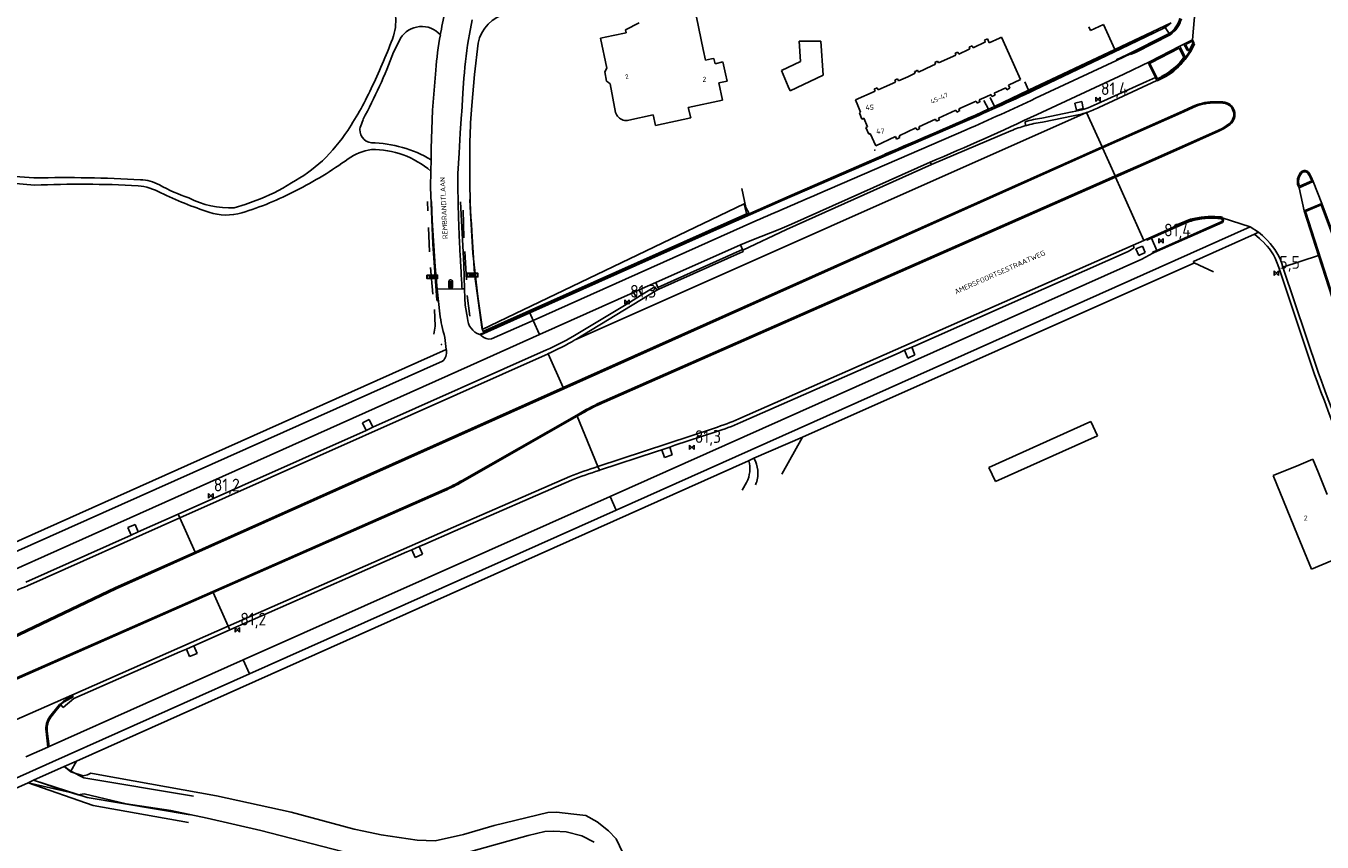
# Model space of a CAD drawing. Extents: x 145741 to 149421, y 457889 to 459999.
# Tile 5 of 84: x 145998 to 146253, y 458281 to 458442. Entities that reach past the tile are written whole.
import ezdxf
from ezdxf.enums import TextEntityAlignment as Align

# ---------------------------------------------------------------- set-up
doc = ezdxf.new("R2010")
doc.units = 0
doc.header["$LTSCALE"] = 4
doc.layers.get('0').update_dxf_attribs({"linetype": 'CONTINUOUS'})
doc.styles.add('ISO', font='ISO')
doc.styles.get("Standard").update_dxf_attribs({"font": 'ISO'})
doc.linetypes.add('RASTER', pattern='A,0.25,-0.25,[150,BLOK.SHX,S=0.25,R=0,X=0,Y=0],-0.25,0.25', length=1)

# ---------------------------------------------------------------- blocks, each defined once
blk = doc.blocks.new('kilometerpaal')
at = {"color": 0}
for p, q in [((-0.44, 0.44), (0.44, -0.44)), ((-0.44, -0.44), (-0.44, 0.44)), ((0.44, 0.44), (-0.44, -0.44)), ((0.44, -0.44), (0.44, 0.44))]:
    blk.add_line(p, q, dxfattribs=at)
at = {"color": 0, "style": 'ISO'}
blk.add_attdef('KILOMETERPAAL', (0.59, 0.87), '', height=2.5, dxfattribs=at)

msp = doc.modelspace()

# ---------------------------------------------------------------- linework, layer by layer
at = {"linetype": 'Continuous'}
for p, q in [((146130.37, 458443.21), (146131.72, 458436.87)), ((146228.47, 458444.9), (146227.99, 458438.79)), ((146080.18, 458440.88), (146079.97, 458439.77)), ((146085.69, 458439.88), (146086.24, 458442.73)), ((146116.43, 458440.72), (146119.11, 458442.11)), ((146116.51, 458440.15), (146116.43, 458440.72)), ((146223.81, 458442.1), (146212.7, 458436.87)), ((146220.41, 458440.13), (146222.6, 458441.18)), ((146222.6, 458441.18), (146223.81, 458442.1)), ((146222.6, 458441.18), (146223.41, 458440.03)), ((146071.45, 458437.71), (146072.13, 458439.07)), ((146086.7, 458431.93), (146087.4, 458438.11)), ((146111.51, 458439.09), (146113.98, 458439.61)), ((146112.74, 458433.2), (146111.51, 458439.09)), ((146113.98, 458439.61), (146116.51, 458440.15)), ((146150.55, 458438.48), (146150.86, 458434.54)), ((146150.83, 458438.48), (146150.55, 458438.48)), ((146154.82, 458438.5), (146150.83, 458438.48)), ((146155.27, 458431.81), (146154.82, 458438.5)), ((146184.81, 458437.23), (146187.23, 458438.35)), ((146187.02, 458438.72), (146187.63, 458438.98)), ((146187.17, 458438.45), (146187.02, 458438.72)), ((146187.23, 458438.35), (146187.17, 458438.45)), ((146187.63, 458438.98), (146187.99, 458438.19)), ((146187.99, 458438.19), (146189.99, 458439.13)), ((146189.99, 458439.13), (146190.42, 458439.33)), ((146190.42, 458439.33), (146191.93, 458435.95)), ((146220.36, 458440.22), (146212.84, 458436.61)), ((146213.99, 458437.05), (146220.41, 458440.13)), ((146215.04, 458435.82), (146223.41, 458440.03)), ((146215.76, 458435.99), (146223.5, 458439.9)), ((146220.41, 458440.13), (146220.36, 458440.22)), ((146223.41, 458440.03), (146223.5, 458439.9)), ((146227.99, 458438.79), (146226.3, 458437.94)), ((146227.89, 458438.5), (146226.6, 458437.84)), ((146227.45, 458436.91), (146228.02, 458438.1)), ((146228.23, 458438.03), (146227.64, 458436.79)), ((146228.01, 458438.27), (146227.89, 458438.5)), ((146228.2, 458438.37), (146227.99, 458438.79)), ((146070.77, 458436.34), (146071.45, 458437.71)), ((146131.72, 458436.87), (146132.16, 458434.79)), ((146177.98, 458434.22), (146181.43, 458435.77)), ((146181.3, 458436.12), (146181.81, 458436.35)), ((146181.36, 458435.97), (146181.3, 458436.12)), ((146181.43, 458435.77), (146181.36, 458435.97)), ((146181.81, 458436.35), (146182, 458435.97)), ((146182, 458435.97), (146183.88, 458436.84)), ((146183.88, 458436.84), (146184.18, 458436.98)), ((146184.04, 458437.34), (146184.63, 458437.6)), ((146184.18, 458436.98), (146184.04, 458437.34)), ((146184.63, 458437.6), (146184.81, 458437.23)), ((146212.84, 458436.61), (146189.07, 458425.55)), ((146191.93, 458435.95), (146194.16, 458430.97)), ((146212.7, 458436.87), (146195.72, 458428.88)), ((146196.83, 458428.85), (146213.99, 458437.05)), ((146212.95, 458434.83), (146215.04, 458435.82)), ((146213, 458434.71), (146215.76, 458435.99)), ((146225.46, 458437.51), (146219.65, 458434.51)), ((146225.34, 458437.15), (146219.77, 458434.28)), ((146226.2, 458435.41), (146225.34, 458437.15)), ((146226.3, 458437.94), (146225.46, 458437.51)), ((146226.44, 458435.52), (146225.46, 458437.51)), ((146226.3, 458437.94), (146226.87, 458436.87)), ((146227.64, 458436.79), (146226.44, 458435.07)), ((146226.6, 458437.84), (146227.07, 458436.97)), ((146112.37, 458432.48), (146112.74, 458433.2)), ((146132.16, 458434.79), (146133.32, 458435.04)), ((146133.32, 458435.04), (146133.78, 458435.13)), ((146133.78, 458435.13), (146134.02, 458434.05)), ((146134.02, 458434.05), (146135.59, 458434.44)), ((146135.59, 458434.44), (146136.07, 458432.11)), ((146150.86, 458434.54), (146147.08, 458432.71)), ((146174.03, 458432.43), (146176.67, 458433.64)), ((146176.67, 458433.64), (146177.4, 458433.97)), ((146177.25, 458434.34), (146177.65, 458434.52)), ((146177.4, 458433.97), (146177.25, 458434.34)), ((146177.65, 458434.52), (146177.81, 458434.59)), ((146177.81, 458434.59), (146177.98, 458434.22)), ((146197.08, 458427.27), (146213, 458434.71)), ((146213, 458434.71), (146212.95, 458434.83)), ((146214.48, 458432.02), (146219.65, 458434.51)), ((146219.43, 458433.91), (146220.67, 458431.38)), ((146219.67, 458434.01), (146221.08, 458431.13)), ((146225.5, 458434.34), (146226.21, 458435.2)), ((146225.69, 458434.17), (146226.44, 458435.07)), ((146079.07, 458432.83), (146078.74, 458428.89)), ((146084.61, 458431.26), (146084.41, 458428.25)), ((146086.16, 458425.86), (146086.7, 458431.93)), ((146112.68, 458430.64), (146112.37, 458432.48)), ((146113.06, 458430.36), (146112.68, 458430.64)), ((146113.39, 458430.13), (146113.06, 458430.36)), ((146136.38, 458430.63), (146134.78, 458430.29)), ((146136.07, 458432.11), (146136.38, 458430.63)), ((146147.08, 458432.71), (146148.44, 458429.61)), ((146148.81, 458428.76), (146155.27, 458431.81)), ((146167.29, 458429.45), (146169.56, 458430.46)), ((146169.42, 458430.85), (146169.95, 458431.09)), ((146169.56, 458430.46), (146169.42, 458430.85)), ((146169.95, 458431.09), (146170.11, 458430.68)), ((146170.11, 458430.68), (146171.95, 458431.52)), ((146171.95, 458431.52), (146173.42, 458432.19)), ((146173.28, 458432.53), (146173.52, 458432.64)), ((146173.42, 458432.19), (146173.28, 458432.53)), ((146173.52, 458432.64), (146173.85, 458432.81)), ((146173.85, 458432.81), (146173.91, 458432.69)), ((146173.91, 458432.69), (146174.03, 458432.43)), ((146194.16, 458430.97), (146191.76, 458429.84)), ((146197.42, 458424.1), (146214.48, 458432.02)), ((146218.93, 458430.59), (146209.22, 458426.2)), ((146220.96, 458430.78), (146209.57, 458425.48)), ((146220.67, 458431.38), (146218.93, 458430.59)), ((146220.67, 458431.38), (146220.96, 458430.78)), ((146220.96, 458430.78), (146221.98, 458431.29)), ((146221.08, 458431.13), (146221.86, 458431.52)), ((146078.74, 458428.89), (146078.46, 458424.93)), ((146084.41, 458428.25), (146084.18, 458424.57)), ((146114.46, 458424.48), (146113.39, 458430.13)), ((146134.78, 458430.29), (146135.52, 458426.91)), ((146148.44, 458429.61), (146148.81, 458428.76)), ((146161.64, 458426.94), (146165.53, 458428.7)), ((146165.37, 458429.07), (146165.8, 458429.25)), ((146165.53, 458428.7), (146165.37, 458429.07)), ((146165.8, 458429.25), (146165.95, 458429.31)), ((146165.95, 458429.31), (146166.14, 458428.94)), ((146166.14, 458428.94), (146167.29, 458429.45)), ((146188.33, 458428.02), (146187.36, 458427.57)), ((146188.44, 458427.74), (146188.33, 458428.02)), ((146189.14, 458427.91), (146188.52, 458427.61)), ((146191.25, 458429.34), (146188.92, 458428.26)), ((146188.92, 458428.26), (146189, 458428.15)), ((146195.72, 458428.88), (146188.99, 458425.64)), ((146189, 458428.15), (146189.14, 458427.91)), ((146191.42, 458428.95), (146191.25, 458429.34)), ((146191.74, 458429.1), (146191.42, 458428.95)), ((146192.03, 458429.24), (146191.74, 458429.1)), ((146191.76, 458429.84), (146192.03, 458429.24)), ((146135.52, 458426.91), (146128.77, 458425.44)), ((146128.77, 458425.44), (146129.25, 458423.43)), ((146162.1, 458425.87), (146161.64, 458426.94)), ((146162.68, 458424.55), (146162.1, 458425.87)), ((146185.43, 458426.7), (146182, 458425.21)), ((146185.6, 458426.33), (146185.43, 458426.7)), ((146185.94, 458426.48), (146185.6, 458426.33)), ((146186.2, 458426.6), (146185.94, 458426.48)), ((146187.36, 458427.57), (146186.02, 458426.96)), ((146186.02, 458426.96), (146186.2, 458426.6)), ((146188.99, 458425.64), (146187.81, 458425.12)), ((146188.52, 458427.61), (146188.44, 458427.74)), ((146189.07, 458425.55), (146188.99, 458425.64)), ((146204.82, 458426.32), (146206.19, 458426.62)), ((146205.12, 458424.95), (146204.82, 458426.32)), ((146206.19, 458426.62), (146206.48, 458425.24)), ((146226.15, 458424.83), (146227.99, 458425.65)), ((146226.24, 458424.63), (146228.08, 458425.45)), ((146231.94, 458426.58), (146233.96, 458426.55)), ((146231.94, 458426.36), (146233.95, 458426.33)), ((146064.23, 458421.66), (146064.78, 458423.13)), ((146078.46, 458424.93), (146078.19, 458417.37)), ((146084.15, 458424.15), (146083.9, 458420.4)), ((146084.18, 458424.57), (146084.15, 458424.15)), ((146106.47, 458379.73), (146207.09, 458424.45)), ((146121.84, 458424.01), (146117.04, 458422.96)), ((146122.29, 458421.93), (146121.84, 458424.01)), ((146129.25, 458423.43), (146122.29, 458421.93)), ((146162.42, 458424.44), (146162.68, 458424.55)), ((146162.93, 458423.18), (146162.42, 458424.44)), ((146163.12, 458423.26), (146162.93, 458423.18)), ((146163.29, 458423.34), (146163.12, 458423.26)), ((146164.03, 458421.66), (146163.29, 458423.34)), ((146167.45, 458416.18), (146187.84, 458425)), ((146177.41, 458423.15), (146174.14, 458421.68)), ((146177.6, 458422.75), (146177.41, 458423.15)), ((146178.19, 458423.04), (146177.6, 458422.75)), ((146181.44, 458424.93), (146178.01, 458423.38)), ((146178.01, 458423.38), (146178.19, 458423.04)), ((146181.62, 458424.54), (146181.44, 458424.93)), ((146182.2, 458424.85), (146181.62, 458424.54)), ((146182, 458425.21), (146182.1, 458425.02)), ((146182.1, 458425.02), (146182.2, 458424.85)), ((146187.84, 458425), (146187.81, 458425.12)), ((146204.33, 458424.62), (146198.31, 458423.39)), ((146204.48, 458423.83), (146198.45, 458422.6)), ((146206.48, 458425.24), (146205.12, 458424.95)), ((146210.21, 458417.73), (146207.09, 458424.45)), ((146210.21, 458417.73), (146226.15, 458424.83)), ((146213.24, 458418.86), (146226.24, 458424.63)), ((146083.9, 458420.4), (146083.65, 458416.5)), ((146147.24, 458407.18), (146182.26, 458422.31)), ((146154.2, 458408.43), (146183.44, 458421.06)), ((146163.7, 458421.52), (146164.03, 458421.66)), ((146164.26, 458420.22), (146163.7, 458421.52)), ((146164.55, 458420.34), (146164.26, 458420.22)), ((146165.69, 458417.94), (146164.55, 458420.34)), ((146173.55, 458421.46), (146170.24, 458419.87)), ((146173.71, 458421.06), (146173.55, 458421.46)), ((146173.94, 458421.16), (146173.71, 458421.06)), ((146174.32, 458421.32), (146173.94, 458421.16)), ((146174.14, 458421.68), (146174.32, 458421.32)), ((146192.24, 458420.89), (146176.64, 458414.23)), ((146195.03, 458422.67), (146195.14, 458421.89)), ((146233.07, 458420.98), (146224.13, 458417.02)), ((146233.17, 458420.78), (146224.21, 458416.82)), ((146233.95, 458421.42), (146233.07, 458420.98)), ((146234.06, 458421.23), (146233.17, 458420.78)), ((146235.23, 458422.31), (146233.95, 458421.42)), ((146235.36, 458422.13), (146234.06, 458421.23)), ((146104.14, 458370.34), (146210.21, 458417.73)), ((146169.56, 458419.72), (146165.69, 458417.94)), ((146169.65, 458419.45), (146169.56, 458419.72)), ((146169.72, 458419.26), (146169.65, 458419.45)), ((146170.37, 458419.57), (146169.72, 458419.26)), ((146170.24, 458419.87), (146170.37, 458419.57)), ((146210.21, 458417.73), (146210.3, 458417.53)), ((146210.3, 458417.53), (146213.24, 458418.86)), ((146078.15, 458415.17), (146078.1, 458412.94)), ((146078.19, 458417.37), (146078.15, 458415.17)), ((146083.65, 458416.5), (146083.39, 458412.5)), ((146104.24, 458370.12), (146209.35, 458417.1)), ((146149.18, 458408.28), (146167.45, 458416.18)), ((146209.35, 458417.1), (146210.3, 458417.53)), ((146210.3, 458417.53), (146212.74, 458411.99)), ((146224.21, 458416.82), (146212.84, 458411.78)), ((146224.13, 458417.02), (146218.35, 458414.47)), ((146078.04, 458409.81), (146078.1, 458412.94)), ((146083.39, 458412.5), (146083.41, 458410.68)), ((146148.07, 458401.47), (146176.64, 458414.23)), ((146176.39, 458414.71), (146149.07, 458402.49)), ((146176.64, 458414.23), (146176.39, 458414.71)), ((146218.35, 458414.47), (146212.74, 458411.99)), ((146249.24, 458412.64), (146249.55, 458412.9)), ((146249.4, 458412.48), (146249.67, 458412.72)), ((146250.95, 458412.54), (146251.19, 458412.1)), ((145989.37, 458412.38), (146000, 458411.61)), ((145990.69, 458411.01), (146000.12, 458410.18)), ((146000, 458411.61), (146000.12, 458411.6)), ((146000.12, 458411.6), (146000.22, 458411.6)), ((146209.21, 458410.43), (146112.18, 458367.73)), ((146212.84, 458411.78), (146112.29, 458367.5)), ((146212.74, 458411.99), (146209.21, 458410.43)), ((146212.74, 458411.99), (146212.84, 458411.78)), ((146212.84, 458411.78), (146218.4, 458399.31)), ((146248.94, 458409.68), (146248.75, 458410.04)), ((146251.74, 458410.91), (146248.94, 458409.68)), ((146249.04, 458409.97), (146248.95, 458410.13)), ((146251.45, 458411.03), (146249.04, 458409.97)), ((146250.76, 458412.43), (146250.99, 458412.01)), ((146250.99, 458412.01), (146251.11, 458411.75)), ((146251.11, 458411.75), (146251.45, 458411.03)), ((146251.19, 458412.1), (146251.32, 458411.84)), ((146251.32, 458411.84), (146251.74, 458410.91)), ((146251.74, 458410.91), (146253.4, 458406.59)), ((146078.52, 458398.66), (146078.04, 458409.81)), ((146140.26, 458404.31), (146149.18, 458408.28)), ((146248.94, 458409.68), (146249.93, 458405.1)), ((146041.54, 458406.4), (146039.42, 458405.69)), ((146043.64, 458407.13), (146041.54, 458406.4)), ((146139.79, 458406.52), (146088.2, 458381.79)), ((146131.93, 458400.39), (146147.24, 458407.18)), ((146140.26, 458404.31), (146139.79, 458406.52)), ((146249.93, 458405.1), (146253.4, 458406.59)), ((146252.77, 458396.31), (146249.93, 458405.1)), ((146250.2, 458404.97), (146253.28, 458406.3)), ((146256.4, 458385.84), (146250.2, 458404.97)), ((146253.28, 458406.3), (146256.57, 458397.53)), ((146253.4, 458406.59), (146256.77, 458397.61)), ((146142.08, 458403.14), (146098.23, 458383.56)), ((146130.61, 458400.02), (146140.26, 458404.31)), ((146149.07, 458402.49), (146146.79, 458401.5)), ((146221.05, 458397.18), (146233.85, 458402.83)), ((146222.73, 458398.14), (146233.74, 458403.02)), ((146226.97, 458403.11), (146224.52, 458402.05)), ((146224.61, 458401.85), (146227.05, 458402.91)), ((146229.75, 458403.52), (146229.81, 458403.53)), ((146233.57, 458403.57), (146232.35, 458403.66)), ((146233.61, 458403.79), (146232.36, 458403.88)), ((146233.74, 458403.52), (146233.57, 458403.57)), ((146233.84, 458403.72), (146233.61, 458403.79)), ((146239.32, 458401.95), (146233.84, 458403.72)), ((146086.72, 458392.72), (146086.2, 458401.15)), ((146131.93, 458400.39), (146097.58, 458385.03)), ((146114.57, 458346.25), (146239.32, 458401.95)), ((146130.61, 458400.02), (146127.9, 458398.79)), ((146139.49, 458397.38), (146148.07, 458401.47)), ((146146.79, 458401.5), (146141.27, 458399.36)), ((146219.82, 458399.95), (146218.9, 458399.54)), ((146218.97, 458399.34), (146219.9, 458399.76)), ((146224.52, 458402.05), (146219.82, 458399.95)), ((146219.9, 458399.76), (146219.82, 458399.95)), ((146219.9, 458399.76), (146224.61, 458401.85)), ((146219.9, 458399.76), (146220.97, 458397.35)), ((146240.17, 458400.51), (146228.15, 458395.15)), ((146239.32, 458401.95), (146240.95, 458400.9)), ((146240.45, 458400.64), (146240.17, 458400.51)), ((146241.19, 458399.67), (146240.17, 458400.51)), ((146240.95, 458400.9), (146240.45, 458400.64)), ((146241.72, 458400.27), (146240.95, 458400.9)), ((146242.74, 458399.27), (146241.72, 458400.27)), ((146079.28, 458387.53), (146078.52, 458398.66)), ((146087.72, 458380.8), (146127.9, 458398.79)), ((146139.02, 458398.43), (146122.38, 458391.02)), ((146139.44, 458397.52), (146122.76, 458390.07)), ((146216.27, 458398.36), (146138.73, 458364.2)), ((146139.06, 458398.44), (146139.02, 458398.43)), ((146141.27, 458399.36), (146139.06, 458398.44)), ((146139.44, 458397.52), (146139.06, 458398.44)), ((146139.49, 458397.38), (146139.44, 458397.52)), ((146139.59, 458397.12), (146139.49, 458397.38)), ((146216.49, 458397.85), (146215.33, 458397.14)), ((146218.4, 458399.31), (146216.27, 458398.36)), ((146216.27, 458398.36), (146216.49, 458397.85)), ((146218.12, 458398.18), (146216.83, 458397.67)), ((146216.83, 458397.67), (146217.41, 458396.35)), ((146218.68, 458396.93), (146218.12, 458398.18)), ((146218.9, 458399.54), (146218.4, 458399.31)), ((146218.9, 458399.54), (146218.97, 458399.34)), ((146220.11, 458396.97), (146220.97, 458397.35)), ((146220.97, 458397.35), (146222.73, 458398.14)), ((146220.97, 458397.35), (146221.05, 458397.18)), ((146242.18, 458398.71), (146241.19, 458399.67)), ((146083.93, 458395.16), (146084.05, 458393.1)), ((146218, 458395.6), (146113.37, 458348.94)), ((146122.94, 458389.68), (146139.59, 458397.12)), ((146151.23, 458360.56), (146228.27, 458394.86)), ((146215.33, 458397.14), (146173.51, 458378.63)), ((146217.41, 458396.35), (146218.68, 458396.93)), ((146220.18, 458396.79), (146218, 458395.6)), ((146220.18, 458396.79), (146220.11, 458396.97)), ((146220.18, 458396.79), (146221.05, 458397.18)), ((146228.27, 458394.86), (146228.15, 458395.15)), ((146245.77, 458394.04), (146252.77, 458396.31)), ((146256.19, 458385.78), (146252.77, 458396.31)), ((146088.2, 458381.79), (146086.72, 458392.72)), ((146251.94, 458373.15), (146245.01, 458393.79)), ((146252.7, 458373.41), (146245.77, 458394.04)), ((146084.27, 458389.75), (146079.37, 458389.7)), ((146079.61, 458387.31), (146079.37, 458389.7)), ((146084.27, 458389.75), (146084.7, 458389.75)), ((146084.7, 458389.75), (146084.8, 458387.97)), ((146117.97, 458389.06), (146119.12, 458389.59)), ((146119.12, 458389.59), (146122.38, 458391.02)), ((146119.58, 458388.58), (146119.12, 458389.59)), ((146122.2, 458390.17), (146119.58, 458388.58)), ((146122.55, 458389.54), (146122.2, 458390.17)), ((146122.38, 458391.02), (146122.76, 458390.07)), ((146122.94, 458389.68), (146122.55, 458389.54)), ((146122.76, 458390.07), (146122.94, 458389.68)), ((146079.61, 458387.31), (146079.28, 458387.53)), ((146079.61, 458387.31), (146079.85, 458384.87)), ((146084.8, 458387.97), (146084.88, 458386.59)), ((146099.48, 458380.76), (146117.97, 458389.06)), ((146117.2, 458387.12), (146106.06, 458380.42)), ((146122.55, 458389.54), (146106.47, 458379.73)), ((146118.62, 458387.98), (146117.2, 458387.12)), ((146118.62, 458387.98), (146117.97, 458389.06)), ((146119.58, 458388.58), (146118.62, 458387.98)), ((146085.3, 458383.99), (146084.88, 458386.59)), ((146097.58, 458385.03), (146087.96, 458380.73)), ((146098.23, 458383.56), (146097.58, 458385.03)), ((146098.23, 458383.56), (146090.07, 458379.92)), ((146098.23, 458383.56), (146098.23, 458383.56)), ((146099.48, 458380.76), (146098.23, 458383.56)), ((146081.15, 458377.86), (146080.87, 458380.22)), ((146085.93, 458374.68), (146099.48, 458380.76)), ((146087.96, 458380.73), (146088.06, 458380.53)), ((146101.16, 458377.02), (146028.72, 458344.72)), ((146035.19, 458357.29), (146081.15, 458377.86)), ((146100.83, 458377.75), (146066.69, 458362.53)), ((146081.18, 458377.62), (146081.15, 458377.86)), ((146101.16, 458377.02), (146104.14, 458370.34)), ((146139.05, 458363.47), (146170.28, 458377.2)), ((146170.28, 458377.2), (146171.29, 458377.68)), ((146171.29, 458377.68), (146172.74, 458378.27)), ((146171.94, 458376.14), (146171.29, 458377.68)), ((146173.37, 458376.81), (146171.94, 458376.14)), ((146173.51, 458378.63), (146172.74, 458378.27)), ((146172.74, 458378.27), (146173.37, 458376.81)), ((145933.75, 458310.12), (146080.42, 458375.55)), ((146007.04, 458339.43), (146085.93, 458374.68)), ((146031.83, 458337.76), (146104.24, 458370.12)), ((146034.48, 458339.22), (146104.14, 458370.34)), ((146064.66, 458363.44), (146066, 458364.08)), ((146066, 458364.08), (146066.69, 458362.53)), ((146106.8, 458364.95), (146084.28, 458352.09)), ((146106.89, 458364.71), (146084.41, 458351.86)), ((146108.69, 458366.03), (146106.8, 458364.95)), ((146108.81, 458365.8), (146106.89, 458364.71)), ((146106.89, 458364.71), (146110.96, 458354.81)), ((146065.36, 458361.93), (146028.4, 458345.46)), ((146064.66, 458363.44), (146065.36, 458361.93)), ((146066.69, 458362.53), (146065.36, 458361.93)), ((146133.9, 458362.38), (146110.96, 458354.81)), ((146126.09, 458358.99), (146134.15, 458361.61)), ((146207.98, 458363.69), (146187.9, 458354.65)), ((146209.28, 458360.87), (146207.98, 458363.69)), ((146125.1, 458358.61), (146126.09, 458358.99)), ((146141.67, 458356.43), (146151.23, 458360.56)), ((146189.21, 458351.85), (146209.28, 458360.87)), ((146035.19, 458357.29), (145972.55, 458329.26)), ((146111.27, 458354.07), (146122.49, 458357.74)), ((146122.49, 458357.74), (146123.54, 458358.1)), ((146123.54, 458358.1), (146125.1, 458358.61)), ((146124.08, 458356.57), (146123.54, 458358.1)), ((146125.6, 458357.11), (146124.08, 458356.57)), ((146125.1, 458358.61), (146125.6, 458357.11)), ((146140.64, 458355.94), (146141.67, 458356.43)), ((146008.4, 458296.87), (146140.64, 458355.94)), ((146110.96, 458354.81), (146111.27, 458354.07)), ((146111.21, 458354.05), (146111.27, 458354.07)), ((146187.9, 458354.65), (146189.21, 458351.85)), ((146248.87, 458355.09), (146243.82, 458353.03)), ((146249.79, 458355.47), (146248.87, 458355.09)), ((146251.64, 458356.23), (146249.79, 458355.47)), ((146252.74, 458353.55), (146251.64, 458356.23)), ((146105.45, 458352.86), (146082.57, 458342.88)), ((146082.89, 458342.15), (146105.76, 458352.12)), ((146243.82, 458353.03), (146248.62, 458341.32)), ((146254.49, 458349.28), (146252.74, 458353.55)), ((146080.71, 458350.28), (146035.18, 458330.24)), ((146080.82, 458350.04), (146035.28, 458330.02)), ((146041.2, 458316.75), (146113.37, 458348.94)), ((146113.37, 458348.94), (146114.57, 458346.25)), ((146042.41, 458314.03), (146114.57, 458346.25)), ((146028.72, 458344.72), (145998.75, 458331.36)), ((146028.4, 458345.46), (146020.54, 458341.95)), ((146028.72, 458344.72), (146028.4, 458345.46)), ((146031.73, 458337.99), (146028.72, 458344.72)), ((146019.13, 458341.32), (145998.43, 458332.09)), ((146019.92, 458343.43), (146018.45, 458342.8)), ((146018.45, 458342.8), (146019.13, 458341.32)), ((146020.54, 458341.95), (146019.13, 458341.32)), ((146020.54, 458341.95), (146019.92, 458343.43)), ((146082.57, 458342.88), (146038.24, 458323.38)), ((146076.89, 458339.55), (146082.89, 458342.15)), ((146248.62, 458341.32), (146251.37, 458334.63)), ((145973.39, 458324.38), (146007.04, 458339.43)), ((146033.89, 458338.96), (146031.73, 458337.99)), ((146033.89, 458338.96), (146034.48, 458339.22)), ((146074.35, 458338.4), (146075.81, 458339.05)), ((146075.81, 458339.05), (146076.89, 458339.55)), ((146075.81, 458339.05), (146076.48, 458337.54)), ((146031.73, 458337.99), (146016.07, 458331)), ((146016.18, 458330.76), (146031.83, 458337.76)), ((146038.56, 458322.66), (146073.39, 458338.02)), ((146073.39, 458338.02), (146074.35, 458338.4)), ((146075.05, 458336.9), (146074.35, 458338.4)), ((146076.48, 458337.54), (146075.05, 458336.9)), ((146251.37, 458334.63), (146255.47, 458336.31)), ((146016.07, 458331), (145940.53, 458294.94)), ((145940.65, 458294.68), (146016.18, 458330.76)), ((146035.18, 458330.24), (145942.9, 458289.63)), ((146035.28, 458330.02), (145943, 458289.42)), ((146038.24, 458323.38), (146035.28, 458330.02)), ((146038.24, 458323.38), (146007.48, 458309.85)), ((146038.56, 458322.66), (146038.24, 458323.38)), ((146032.52, 458320), (146038.56, 458322.66)), ((146007.86, 458309.16), (146028.68, 458318.33)), ((146028.68, 458318.33), (146030, 458318.89)), ((146030, 458318.89), (146031.49, 458319.55)), ((146030.62, 458317.4), (146030, 458318.89)), ((146031.49, 458319.55), (146032.52, 458320)), ((146031.49, 458319.55), (146032.11, 458318.03)), ((146003, 458299.71), (146041.2, 458316.75)), ((146032.11, 458318.03), (146030.62, 458317.4)), ((146041.2, 458316.75), (146042.41, 458314.03)), ((146003.67, 458296.73), (146042.41, 458314.03)), ((145982.45, 458298.83), (146007.48, 458309.85)), ((146005.04, 458307.97), (146003.15, 458305.64)), ((146005.14, 458308.06), (146005.04, 458307.97)), ((146005.82, 458308.67), (146005.14, 458308.06)), ((146005.95, 458308.49), (146005.29, 458307.9)), ((146005.78, 458307.39), (146007.86, 458309.16)), ((146007.61, 458309.68), (146005.82, 458308.67)), ((146007.72, 458309.48), (146005.95, 458308.49)), ((146007.48, 458309.85), (146007.61, 458309.68)), ((146007.61, 458309.68), (146007.72, 458309.48)), ((146004.55, 458307.09), (146003.33, 458305.51)), ((146005.29, 458307.9), (146004.55, 458307.09)), ((146005.29, 458307.9), (146005.78, 458307.39)), ((146002.39, 458302.68), (146002.77, 458299.59)), ((146002.61, 458302.71), (146002.98, 458299.7)), ((146002.77, 458299.59), (145998.4, 458297.66)), ((146002.77, 458299.59), (146002.98, 458299.7)), ((146003, 458299.71), (146002.98, 458299.7)), ((146003.67, 458296.73), (145950.42, 458272.81)), ((146005.97, 458295.78), (145999.93, 458293.07)), ((146005.97, 458295.78), (146008.4, 458296.87)), ((146005.97, 458295.78), (146007.24, 458294.73)), ((145999.93, 458293.07), (145998.9, 458292.6)), ((146005.56, 458291.2), (145999.93, 458293.07)), ((146007.24, 458294.73), (146009.69, 458293.97)), ((146009.69, 458293.97), (146010.57, 458294.15)), ((146010.57, 458294.15), (146011.2, 458294.49)), ((146011.2, 458294.49), (146013, 458294.12)), ((146013, 458294.12), (146035.9, 458290)), ((145998.9, 458292.6), (145982.89, 458285.47)), ((146008.73, 458290.24), (146005.56, 458291.2)), ((146009.91, 458290.42), (146008.73, 458290.24)), ((146018.17, 458288.47), (146009.91, 458290.42)), ((146026.92, 458287.1), (146018.17, 458288.47)), ((146035.9, 458290), (146050.65, 458286.79)), ((146034.07, 458285.63), (146026.92, 458287.1)), ((146044.68, 458283.17), (146034.07, 458285.63)), ((146050.65, 458286.79), (146063, 458283.47)), ((146090.54, 458284.21), (146101.14, 458286.74)), ((146101.14, 458286.74), (146102.86, 458286.78)), ((146102.86, 458286.78), (146106.22, 458286.41)), ((146106.22, 458286.41), (146108.57, 458286.12)), ((146108.57, 458286.12), (146110.81, 458284.9)), ((146064.74, 458278), (146044.68, 458283.17)), ((146063, 458283.47), (146064.9, 458283.06)), ((146064.9, 458283.06), (146068.36, 458282.33)), ((146084.51, 458282.38), (146090.54, 458284.21)), ((146100.55, 458283), (146097.24, 458282.2)), ((146102.33, 458283.09), (146100.55, 458283)), ((146104.7, 458282.92), (146102.33, 458283.09)), ((146107.83, 458282.14), (146104.7, 458282.92)), ((146110.81, 458284.9), (146113.06, 458283.12)), ((146113.06, 458283.12), (146114.58, 458281.57)), ((146068.36, 458282.33), (146075.39, 458281.27)), ((146075.39, 458281.27), (146078.96, 458281.17)), ((146078.96, 458281.17), (146084.51, 458282.38)), ((146097.24, 458282.2), (146084.82, 458278.76)), ((146110.26, 458280.88), (146107.83, 458282.14)), ((146114.58, 458281.57), (146116.52, 458277.44))]:
    msp.add_line(p, q, dxfattribs=at)
for p, q in [((146131.72, 458436.87), (146130.37, 458443.21)), ((146119.11, 458442.11), (146116.43, 458440.72)), ((146116.43, 458440.72), (146116.51, 458440.15)), ((146207.9, 458440.61), (146207.55, 458441.36)), ((146210.46, 458441.77), (146207.9, 458440.61)), ((146212.7, 458436.87), (146210.46, 458441.77)), ((146113.98, 458439.61), (146111.51, 458439.09)), ((146111.51, 458439.09), (146112.74, 458433.2)), ((146116.51, 458440.15), (146113.98, 458439.61)), ((146150.55, 458438.48), (146150.86, 458434.54)), ((146150.83, 458438.48), (146150.55, 458438.48)), ((146154.82, 458438.5), (146150.83, 458438.48)), ((146155.27, 458431.81), (146154.82, 458438.5)), ((146184.81, 458437.23), (146187.23, 458438.35)), ((146187.02, 458438.72), (146187.63, 458438.98)), ((146187.17, 458438.45), (146187.02, 458438.72)), ((146187.23, 458438.35), (146187.17, 458438.45)), ((146187.63, 458438.98), (146187.99, 458438.19)), ((146187.99, 458438.19), (146189.99, 458439.13)), ((146189.99, 458439.13), (146190.42, 458439.33)), ((146190.42, 458439.33), (146191.93, 458435.95)), ((146132.16, 458434.79), (146131.72, 458436.87)), ((146177.98, 458434.22), (146181.43, 458435.77)), ((146181.3, 458436.12), (146181.81, 458436.35)), ((146181.36, 458435.97), (146181.3, 458436.12)), ((146181.43, 458435.77), (146181.36, 458435.97)), ((146181.81, 458436.35), (146182, 458435.97)), ((146182, 458435.97), (146183.88, 458436.84)), ((146183.88, 458436.84), (146184.18, 458436.98)), ((146184.04, 458437.34), (146184.63, 458437.6)), ((146184.18, 458436.98), (146184.04, 458437.34)), ((146184.63, 458437.6), (146184.81, 458437.23)), ((146191.93, 458435.95), (146194.16, 458430.97)), ((146112.74, 458433.2), (146112.37, 458432.48)), ((146133.32, 458435.04), (146132.16, 458434.79)), ((146133.78, 458435.13), (146133.32, 458435.04)), ((146134.02, 458434.05), (146133.78, 458435.13)), ((146135.59, 458434.44), (146134.02, 458434.05)), ((146136.07, 458432.11), (146135.59, 458434.44)), ((146150.86, 458434.54), (146147.08, 458432.71)), ((146174.03, 458432.43), (146176.67, 458433.64)), ((146176.67, 458433.64), (146177.4, 458433.97)), ((146177.25, 458434.34), (146177.65, 458434.52)), ((146177.4, 458433.97), (146177.25, 458434.34)), ((146177.65, 458434.52), (146177.81, 458434.59)), ((146177.81, 458434.59), (146177.98, 458434.22)), ((146112.37, 458432.48), (146112.68, 458430.64)), ((146112.68, 458430.64), (146113.06, 458430.36)), ((146113.06, 458430.36), (146113.39, 458430.13)), ((146134.78, 458430.29), (146136.38, 458430.63)), ((146136.38, 458430.63), (146136.07, 458432.11)), ((146147.08, 458432.71), (146148.44, 458429.61)), ((146148.81, 458428.76), (146155.27, 458431.81)), ((146167.29, 458429.45), (146169.56, 458430.46)), ((146169.42, 458430.85), (146169.95, 458431.09)), ((146169.56, 458430.46), (146169.42, 458430.85)), ((146169.95, 458431.09), (146170.11, 458430.68)), ((146170.11, 458430.68), (146171.95, 458431.52)), ((146171.95, 458431.52), (146173.42, 458432.19)), ((146173.28, 458432.53), (146173.52, 458432.64)), ((146173.42, 458432.19), (146173.28, 458432.53)), ((146173.52, 458432.64), (146173.85, 458432.81)), ((146173.85, 458432.81), (146173.91, 458432.69)), ((146173.91, 458432.69), (146174.03, 458432.43)), ((146194.16, 458430.97), (146191.76, 458429.84)), ((146194.98, 458430.51), (146195.72, 458428.88)), ((146113.39, 458430.13), (146114.46, 458424.48)), ((146135.52, 458426.91), (146134.78, 458430.29)), ((146148.44, 458429.61), (146148.81, 458428.76)), ((146161.64, 458426.94), (146165.53, 458428.7)), ((146165.37, 458429.07), (146165.8, 458429.25)), ((146165.53, 458428.7), (146165.37, 458429.07)), ((146165.8, 458429.25), (146165.95, 458429.31)), ((146165.95, 458429.31), (146166.14, 458428.94)), ((146166.14, 458428.94), (146167.29, 458429.45)), ((146188.33, 458428.02), (146187.36, 458427.57)), ((146188.44, 458427.74), (146188.33, 458428.02)), ((146189.14, 458427.91), (146188.52, 458427.61)), ((146191.25, 458429.34), (146188.92, 458428.26)), ((146188.92, 458428.26), (146189, 458428.15)), ((146189, 458428.15), (146189.14, 458427.91)), ((146191.42, 458428.95), (146191.25, 458429.34)), ((146191.74, 458429.1), (146191.42, 458428.95)), ((146192.03, 458429.24), (146191.74, 458429.1)), ((146191.76, 458429.84), (146192.03, 458429.24)), ((146128.77, 458425.44), (146135.52, 458426.91)), ((146129.25, 458423.43), (146128.77, 458425.44)), ((146162.1, 458425.87), (146161.64, 458426.94)), ((146162.68, 458424.55), (146162.1, 458425.87)), ((146185.43, 458426.7), (146182, 458425.21)), ((146185.6, 458426.33), (146185.43, 458426.7)), ((146185.94, 458426.48), (146185.6, 458426.33)), ((146186.2, 458426.6), (146185.94, 458426.48)), ((146187.36, 458427.57), (146186.02, 458426.96)), ((146186.02, 458426.96), (146186.2, 458426.6)), ((146187.81, 458425.12), (146186.95, 458426.86)), ((146188.99, 458425.64), (146188.18, 458427.42)), ((146188.52, 458427.61), (146188.44, 458427.74)), ((146117.04, 458422.96), (146121.84, 458424.01)), ((146121.84, 458424.01), (146122.29, 458421.93)), ((146122.29, 458421.93), (146129.25, 458423.43)), ((146162.42, 458424.44), (146162.68, 458424.55)), ((146162.93, 458423.18), (146162.42, 458424.44)), ((146163.12, 458423.26), (146162.93, 458423.18)), ((146163.29, 458423.34), (146163.12, 458423.26)), ((146164.03, 458421.66), (146163.29, 458423.34)), ((146177.41, 458423.15), (146174.14, 458421.68)), ((146177.6, 458422.75), (146177.41, 458423.15)), ((146178.19, 458423.04), (146177.6, 458422.75)), ((146181.44, 458424.93), (146178.01, 458423.38)), ((146178.01, 458423.38), (146178.19, 458423.04)), ((146181.62, 458424.54), (146181.44, 458424.93)), ((146182.2, 458424.85), (146181.62, 458424.54)), ((146182, 458425.21), (146182.1, 458425.02)), ((146182.1, 458425.02), (146182.2, 458424.85)), ((146163.7, 458421.52), (146164.03, 458421.66)), ((146164.26, 458420.22), (146163.7, 458421.52)), ((146164.55, 458420.34), (146164.26, 458420.22)), ((146165.69, 458417.94), (146164.55, 458420.34)), ((146173.55, 458421.46), (146170.24, 458419.87)), ((146173.71, 458421.06), (146173.55, 458421.46)), ((146173.94, 458421.16), (146173.71, 458421.06)), ((146174.32, 458421.32), (146173.94, 458421.16)), ((146174.14, 458421.68), (146174.32, 458421.32)), ((146169.56, 458419.72), (146165.69, 458417.94)), ((146169.65, 458419.45), (146169.56, 458419.72)), ((146169.72, 458419.26), (146169.65, 458419.45)), ((146170.37, 458419.57), (146169.72, 458419.26)), ((146170.24, 458419.87), (146170.37, 458419.57)), ((146140.11, 458405.76), (146139.27, 458409.51)), ((146077.5, 458405.13), (146077.42, 458406.96)), ((146078.35, 458403.28), (146078.25, 458406.98)), ((146084.57, 458394.51), (146083.91, 458406.9)), ((146084.45, 458405.26), (146084.58, 458399.83)), ((146085.8, 458407.36), (146085.81, 458405.92)), ((146085.81, 458405.92), (146086.39, 458396.8)), ((146140.67, 458404.73), (146140.11, 458405.76)), ((146078.93, 458394.14), (146078.35, 458403.28)), ((146088.34, 458381.37), (146140.67, 458404.73)), ((146077.85, 458397.04), (146077.65, 458401.86)), ((146085.13, 458391.58), (146084.81, 458397.14)), ((146086.39, 458396.8), (146087.33, 458388.25)), ((146077.68, 458392.14), (146079.07, 458392.14)), ((146078.03, 458393.96), (146078.47, 458388.73)), ((146079.37, 458389.7), (146078.93, 458394.14)), ((146084.7, 458389.75), (146084.57, 458394.51)), ((146085.63, 458392.48), (146087.02, 458392.48)), ((146081.64, 458391.25), (146081.66, 458390.12)), ((146082.14, 458391.18), (146081.85, 458391.18)), ((146081.85, 458391.18), (146081.87, 458390.2)), ((146081.87, 458390.2), (146082.18, 458390.2)), ((146082.18, 458390.2), (146082.14, 458391.18)), ((146082.39, 458390.12), (146082.37, 458391.27)), ((146085.79, 458384.38), (146085.24, 458388.48)), ((146087.33, 458388.25), (146088.34, 458381.37)), ((146078.81, 458385.73), (146078.97, 458382.44)), ((146078.97, 458382.44), (146078.66, 458380.87)), ((146151.23, 458360.56), (146147.17, 458353.33)), ((146248.87, 458355.09), (146243.82, 458353.03)), ((146249.79, 458355.47), (146248.87, 458355.09)), ((146251.64, 458356.23), (146249.79, 458355.47)), ((146252.74, 458353.55), (146251.64, 458356.23)), ((146140.23, 458351.66), (146139.35, 458350.15)), ((146141.96, 458351.21), (146142.15, 458351.6)), ((146243.82, 458353.03), (146248.62, 458341.32)), ((146254.49, 458349.28), (146252.74, 458353.55)), ((146248.62, 458341.32), (146251.37, 458334.63)), ((146251.37, 458334.63), (146255.47, 458336.31)), ((146005.97, 458295.78), (146007.27, 458294.84)), ((146007.27, 458294.84), (146008.4, 458296.87)), ((145999.93, 458293.07), (146010.46, 458289.72)), ((146007.27, 458294.84), (146009.8, 458293.59)), ((146009.8, 458293.59), (146031.42, 458289.97)), ((145998.9, 458292.6), (146006.94, 458290.71)), ((145998.9, 458292.6), (146011.63, 458288.14)), ((146010.46, 458289.72), (146030.72, 458286.31)), ((146011.63, 458288.14), (146030.44, 458284.8))]:
    msp.add_line(p, q)
at = {"linetype": 'Continuous', "lineweight": -3}
for p, q in [((146223.58, 458439.78), (146216.78, 458436.31)), ((146228.23, 458438.03), (146228.36, 458437.96)), ((146215.81, 458435.87), (146215.76, 458435.99)), ((146216.78, 458436.31), (146215.81, 458435.87)), ((146227.72, 458436.64), (146226.51, 458434.92)), ((146228.36, 458437.96), (146227.72, 458436.64)), ((146221.02, 458430.68), (146220.96, 458430.78)), ((146222.7, 458431.53), (146221.02, 458430.68)), ((146224.46, 458402.21), (146225.69, 458402.73)), ((146225.69, 458402.73), (146226.92, 458403.25)), ((146229.7, 458403.89), (146229.66, 458403.88)), ((146233.6, 458403.96), (146232.37, 458404.03)), ((146233.88, 458403.87), (146233.6, 458403.96)), ((146233.84, 458403.72), (146233.88, 458403.87)), ((146224.52, 458402.05), (146224.46, 458402.21))]:
    msp.add_line(p, q, dxfattribs=at)
at = {"linetype": 'RASTER', "lineweight": -3}
for p, q in [((146228.27, 458394.86), (146228.29, 458394.87)), ((146228.29, 458394.87), (146232.09, 458393.12))]:
    msp.add_line(p, q, dxfattribs=at)
for points in [[(146077.33, 458392.49), (146079.42, 458392.49), (146079.42, 458391.79), (146077.33, 458391.79)], [(146077.38, 458392.43), (146079.36, 458392.43), (146079.36, 458391.84), (146077.38, 458391.84)], [(146085.28, 458392.83), (146087.37, 458392.83), (146087.37, 458392.13), (146085.28, 458392.13)], [(146085.33, 458392.77), (146087.32, 458392.77), (146087.32, 458392.18), (146085.33, 458392.18)]]:
    msp.add_lwpolyline(points, close=True)
at = {"linetype": 'Continuous'}
for centre in [(146165.46, 458417.07), (146078.37, 458392.14), (146086.33, 458392.48), (146080.21, 458378.83)]:
    msp.add_circle(centre, 0.03, dxfattribs=at)
for centre, radius, start, end in [((146060.63, 458442.58), 10.58, 343.2295, 32.3138), ((146123.29, 458434.11), 43.63, 167.8846, 171.0705), ((146094.79, 458436.58), 7.55, 102.8177, 168.2747), ((146076.31, 458436.48), 4.92, 41.8855, 148.1794), ((146220.49, 458444.32), 5.19, 304.1999, 345.1284), ((146220.49, 458444.32), 5.34, 304.2549, 345.0064), ((145963.52, 458479.09), 114.31, 334.4321, 339.7534), ((146152.74, 458426.71), 73.93, 169.8265, 175.2463), ((146173.09, 458424.52), 88.74, 170.0326, 175.6437), ((146227.79, 458438.16), 0.242, 346.5075, 27.151), ((146227.79, 458438.16), 0.46, 343.1077, 27.191), ((145967.35, 458475.29), 110.51, 331.84, 339.3636), ((146225.95, 458435.29), 0.543, 335.4604, 25.0433), ((146227.28, 458437.09), 0.468, 208.616, 319.1318), ((146227.28, 458437.09), 0.246, 208.3724, 313.6671), ((146219.9, 458434.07), 0.498, 132.3816, 199.7971), ((146219.91, 458434.06), 0.513, 119.6642, 132.2407), ((146219.9, 458434.07), 0.24, 122.1882, 196.8378), ((146215.63, 458443.3), 13.32, 297.8814, 317.7571), ((146215.66, 458443.26), 13.54, 297.8322, 317.8108), ((146225.95, 458435.29), 0.274, 340.7301, 25.3244), ((146004.46, 458458.43), 68.47, 326.8142, 335.2414), ((145907.37, 459054.33), 689.21, 293.50588, 294.83418), ((146217.54, 458415.5), 131.79, 175.4941, 181.4349), ((145988.85, 458866.43), 486.03, 293.6017, 295.3679), ((146201.99, 458440.21), 15.76, 278.5502, 297.3037), ((146202, 458440.17), 16.52, 287.9502, 297.2764), ((146232.23, 458416.55), 10.04, 91.6703, 114.9838), ((146232.23, 458416.54), 9.83, 91.7042, 114.9804), ((146233.87, 458424.09), 2.24, 307.427, 87.8626), ((146233.87, 458424.09), 2.46, 307.3264, 87.9022), ((146116.57, 458425.11), 2.2, 196.7573, 225.3328), ((146116.57, 458425.11), 2.21, 225.297, 253.7879), ((146116.57, 458425.11), 2.21, 253.8384, 282.3678), ((145973.34, 458897.53), 523.78, 292.8082, 295.3284), ((146202.06, 458398.65), 25.02, 98.6182, 106.3061), ((146201.97, 458440.29), 16.65, 278.6418, 287.9124), ((146025.88, 458445.78), 43.64, 315.1214, 325.3242), ((146066.74, 458421.06), 2.58, 166.7603, 262.4728), ((146202.57, 458395.53), 27.38, 105.7302, 112.1654), ((146202.65, 458395.25), 27.67, 98.7414, 105.7463), ((146066.01, 458394.79), 23.72, 59.2222, 89.0508), ((146014.73, 458481.16), 80.94, 297.0999, 305.6008), ((146067.51, 458407.77), 9.46, 96.7486, 126.7543), ((146066.75, 458399.83), 17.34, 49.1002, 91.1593), ((146036.13, 458437.69), 30.7, 298.2603, 312.304), ((146251.29, 458410.9), 2.68, 139.5932, 198.7714), ((146250.08, 458412.06), 0.998, 29.0207, 122.5436), ((146250.08, 458412.05), 0.778, 29.104, 121.4868), ((146009.06, 458197.44), 212.93, 86.9247, 92.4055), ((146006.2, 458164.12), 247.55, 86.5789, 91.3833), ((146019.57, 458399.35), 10.75, 59.8946, 85.1265), ((146020.83, 458403.28), 7.95, 60.9263, 89.014), ((146042.98, 458443.59), 38.04, 241.2721, 250.7992), ((146032.15, 458438.86), 33.75, 289.9066, 303.2822), ((146445.1, 458415.36), 361.72, 180.7416, 181.4021), ((146200.29, 458410.93), 114.51, 179.3622, 184.8976), ((146251.29, 458410.9), 2.46, 140.0135, 198.3218), ((146061.48, 458486.11), 85.64, 244.7543, 251.6013), ((146038.86, 458424.41), 18.73, 243.3893, 271.7158), ((146022.43, 458465.04), 63.08, 287.0203, 297.5461), ((146588.34, 457397.95), 1099.79, 113.25026, 113.93956), ((146037.87, 458415.05), 10.76, 251.4641, 286.3123), ((146464.45, 458415.78), 381.08, 181.394, 182.0369), ((146231.88, 458387.98), 15.91, 97.8106, 107.9869), ((146231.87, 458388.05), 15.62, 97.7921, 107.974), ((146231.86, 458388.14), 15.75, 88.1533, 97.7857), ((146231.85, 458388.24), 15.43, 88.1278, 97.5925), ((146233.55, 458403.27), 0.313, 307.5903, 52.1782), ((146233.55, 458403.27), 0.533, 304.3533, 56.94), ((146511.56, 458417.74), 428.23, 182.0748, 182.5036), ((146499.24, 458417.58), 415.91, 182.5562, 183.0904), ((146234.18, 458390.84), 11.22, 15.2928, 44.5505), ((146234.2, 458390.84), 12, 15.4521, 44.6185), ((146486.13, 458417.24), 402.81, 183.4357, 183.9129), ((146118.39, 458390.93), 39.02, 188.9242, 195.9193), ((146088.82, 458384.14), 3.52, 182.4695, 251.7859), ((146088.79, 458384.04), 3.41, 251.7511, 256.0507), ((146089.68, 458382.23), 2.35, 226.4649, 279.6302), ((146078.59, 458427.81), 54.78, 293.9558, 300.0995), ((146078.29, 458428.4), 56.24, 293.9885, 300.0693), ((146078.92, 458377.28), 2.29, 310.9854, 8.6085), ((146869.26, 458596.34), 656.43, 199.87761, 202.57051), ((146869.81, 458596.57), 656.22, 199.8814, 202.57127), ((146141, 458304.2), 69.77, 114.3955, 117.5873), ((146141.04, 458304.11), 69.61, 114.404, 117.5858), ((146119.06, 458408.91), 48.84, 287.6907, 293.7537), ((146118.91, 458409.29), 50.05, 287.7198, 293.7297), ((146135.64, 458276.25), 82.34, 107.4368, 111.5042), ((146135.53, 458276.54), 81.23, 107.4221, 111.4986), ((146065.88, 458383.97), 36.81, 293.7526, 299.9798), ((146065.9, 458383.92), 37.01, 293.759, 299.9948), ((145982.74, 458366.87), 38.95, 286.6362, 294.2769), ((146006.67, 458303.16), 4.31, 144.8469, 186.352), ((146006.66, 458303.16), 4.08, 144.8952, 186.3873)]:
    msp.add_arc(centre, radius, start, end, dxfattribs=at)
at = {"linetype": 'Continuous', "lineweight": -3}
for centre, radius, start, end in [((146220.49, 458444.32), 5.49, 304.2527, 344.9924), ((146215.66, 458443.25), 13.67, 300.9875, 322.4775), ((146231.88, 458388.03), 16.01, 97.9514, 108.0378), ((146231.86, 458388.08), 15.96, 88.1542, 97.7632)]:
    msp.add_arc(centre, radius, start, end, dxfattribs=at)
for centre, radius, start, end in [((146116.57, 458425.11), 2.2, 196.7573, 225.3328), ((146116.57, 458425.11), 2.21, 225.297, 253.7879), ((146116.57, 458425.11), 2.21, 253.8384, 282.3678), ((146082, 458391.21), 0.368, 10.1862, 174.056), ((146082.02, 458390.21), 0.378, 193.9858, 345.702), ((146136.56, 458353.48), 5.91, 341.422, 29.9334), ((146135.08, 458354.33), 5.8, 332.6793, 16.1783)]:
    msp.add_arc(centre, radius, start, end)
at = {"linetype": 'RASTER', "lineweight": -3}
msp.add_arc((145834.99, 459210.51), 861, 292.7109, 294.19047, dxfattribs=at)

# ---------------------------------------------------------------- block references
for p, values in [((146209.37, 458427.05), {'KILOMETERPAAL': '81,4'}), ((146221.79, 458399.23), {'KILOMETERPAAL': '81,4'}), ((146244.48, 458392.85), {'KILOMETERPAAL': '5,5'}), ((146116.71, 458387.18), {'KILOMETERPAAL': '81,3'}), ((146129.45, 458358.59), {'KILOMETERPAAL': '81,3'}), ((146034.8, 458349.05), {'KILOMETERPAAL': '81,2'}), ((146040.01, 458322.67), {'KILOMETERPAAL': '81,2'})]:
    msp.add_blockref('kilometerpaal', p).add_auto_attribs(values)

# ---------------------------------------------------------------- texts
at = {"style": 'ISO'}
for s, rotation, p in [('2', 11.8, (146116.66, 458431.53)), ('45-47', 24.4, (146178.15, 458427.28))]:
    msp.add_text(s, height=0.9, rotation=rotation, dxfattribs=at).set_placement(p, align=Align.MIDDLE_CENTER)
for s, p in [('2', (146131.55, 458430.5)), ('45', (146163.65, 458424.99)), ('47', (146165.74, 458420.32)), ('2', (146249.87, 458344.16))]:
    msp.add_text(s, height=1).set_placement(p)
for s, rotation, p in [('REMBRANDTLAAN', 92.6234, (146081.44, 458399.6)), ('AMERSFOORTSESTRAATWEG', 23.7994, (146181.38, 458388.66))]:
    msp.add_text(s, height=1, rotation=rotation).set_placement(p)

doc.saveas('drawing.dxf')
